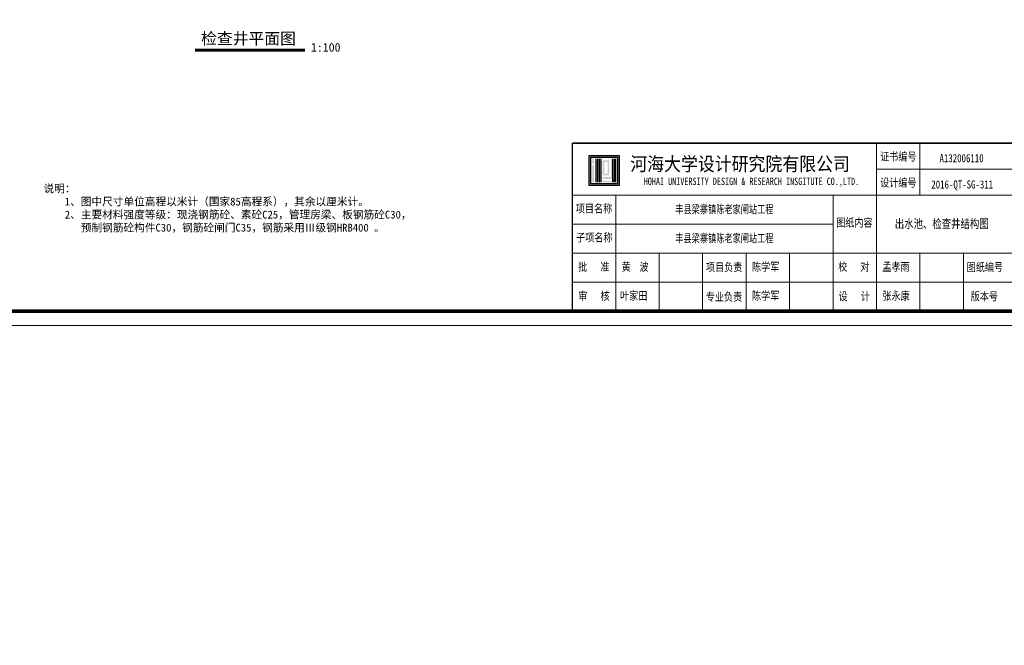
# Model space of a CAD drawing. Extents: x -13074 to 1448651, y 3648755 to 8081248.
# Tile 89 of 173: x 560234 to 560574, y 3858375 to 3858591. Entities that reach past the tile are written whole.
import ezdxf

# ---------------------------------------------------------------- set-up
doc = ezdxf.new("R2010")
doc.units = 0
doc.header["$PDMODE"] = 32
doc.header["$PDSIZE"] = 0.2
doc.layers.get('0').update_dxf_attribs({"linetype": 'CONTINUOUS'})
doc.layers.get('Defpoints').update_dxf_attribs({"linetype": 'CONTINUOUS'})
for name, color, linetype, lineweight in [('0.13填充', 8, 'CONTINUOUS', 9), ('SHEET', 1, 'CONTINUOUS', 15), ('文字', 7, 'CONTINUOUS', 15)]:
    doc.layers.add(name, color=color, linetype=linetype, lineweight=lineweight)
doc.layers.add('HOHAITK', color=7, linetype='CONTINUOUS')
doc.layers.add('PUB_DIM', color=3, linetype='CONTINUOUS')
doc.styles.add('-仿宋_GB2312', font='FangSong_GB2312.ttf')
doc.styles.add('FHZ', font='FangSong_GB2312.ttf', dxfattribs={"width": 0.707, "height": 300})
doc.styles.add('HOHAITK', font='simhei.ttf')
doc.styles.add('TSSD_Dimension', font='tssdeng.shx', dxfattribs={"width": 0.7, "bigfont": '1hztxt.shx'})
doc.dimstyles.new('TSSD_100_100', dxfattribs={"dimtxt": 300, "dimasz": 100, "dimexe": 100, "dimexo": 250, "dimgap": 100, "dimtad": 1, "dimdec": 0, "dimzin": 0, "dimdsep": 46, "dimtxsty": 'TSSD_Dimension', "dimblk": 'ARCHTICK', "dimcen": 0, "dimdle": 100, "dimclrt": 7, "dimadec": 0, "dimazin": 0, "dimtfac": 1, "dimtdec": 0, "dimtix": 1, "dimtmove": 2, "dimatfit": 3, "dimfxl": 1, "dimtolj": 1, "dimtzin": 0, "dimarcsym": 0})

# ---------------------------------------------------------------- blocks, each defined once
blk = doc.blocks.new('_ARCHTICK')
at = {"color": 0, "linetype": 'ByBlock', "const_width": 0.15}
blk.add_lwpolyline([(-0.5, -0.5), (0.5, 0.5)], dxfattribs=at)
blk = doc.blocks.new('*D1656')
at = {"layer": 'Defpoints', "color": 0, "lineweight": 13}
for p in [(795706, 267581), (795535, 266220), (795733, 266164), (795134, 265865), (795134, 265865)]:
    blk.add_point(p, dxfattribs=at)
at = {"layer": 'PUB_DIM', "color": 0, "lineweight": -2}
blk.add_arc((795134, 265865), 536, 26.5651, 71.5651, dxfattribs=at)
at = {"layer": 'PUB_DIM', "color": 0, "lineweight": -2, "xscale": 100, "yscale": 100, "zscale": 100}
for p, rotation in [((795303, 266373), 161.5650511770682), ((795614, 266104), 296.5650511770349)]:
    blk.add_blockref('_ARCHTICK', p, dxfattribs=dict(at, rotation=rotation))
blk = doc.blocks.new('123')
at = {"layer": 'PUB_DIM', "color": 7}
dim = blk.add_angular_dim_2l(base=(795535.2, 266220.4), line1=((795732.5, 266163.8), (795133.8, 265864.5)), line2=((795133.8, 265864.5), (795706, 267580.9)), text=' ', dimstyle='TSSD_100_100', dxfattribs=at)
dim.commit()
dim.dimension.update_dxf_attribs({"geometry": '*D1656', "text_midpoint": (426562.1, 722353.3)})

msp = doc.modelspace()

# ---------------------------------------------------------------- hatches: boundary and pattern name
at = {"layer": 'HOHAITK', "ltscale": 1000}
h = msp.add_hatch(color=7, dxfattribs=at)
h.paths.add_polyline_path([(560441.316, 3858533.849, 0.4142136), (560441.404, 3858533.937), (560441.404, 3858544.162, 0.4142136), (560441.316, 3858544.249), (560431.092, 3858544.249, 0.4142136), (560431.004, 3858544.162), (560431.004, 3858533.937, 0.4142136), (560431.092, 3858533.849)])
h.paths.add_polyline_path([(560431.582, 3858534.427), (560431.582, 3858543.672), (560440.826, 3858543.672), (560440.826, 3858534.427)], flags=16)
at = {"layer": 'HOHAITK'}
h = msp.add_hatch(color=7, dxfattribs=at)
h.paths.add_polyline_path([(560432.737, 3858543.094), (560432.16, 3858543.094), (560432.16, 3858542.516), (560432.737, 3858542.516)])
h.paths.add_polyline_path([(560432.737, 3858542.516), (560432.16, 3858542.516), (560432.16, 3858541.938), (560432.737, 3858541.938)])
h.paths.add_polyline_path([(560432.737, 3858541.938), (560432.16, 3858541.938), (560432.16, 3858541.36), (560432.737, 3858541.36)])
h.paths.add_polyline_path([(560432.737, 3858540.783), (560432.16, 3858540.783), (560432.16, 3858540.205), (560432.737, 3858540.205)])
h.paths.add_polyline_path([(560432.737, 3858540.205), (560432.16, 3858540.205), (560432.16, 3858539.627), (560432.737, 3858539.627)])
h.paths.add_polyline_path([(560432.737, 3858539.627), (560432.16, 3858539.627), (560432.16, 3858539.049), (560432.737, 3858539.049)])
h.paths.add_polyline_path([(560432.737, 3858539.049), (560432.16, 3858539.049), (560432.16, 3858538.472), (560432.737, 3858538.472)])
h.paths.add_polyline_path([(560432.737, 3858538.472), (560432.16, 3858538.472), (560432.16, 3858537.894), (560432.737, 3858537.894)])
h.paths.add_polyline_path([(560432.737, 3858537.894), (560432.16, 3858537.894), (560432.16, 3858537.316), (560432.737, 3858537.316)])
h.paths.add_polyline_path([(560432.737, 3858537.316), (560432.16, 3858537.316), (560432.16, 3858536.738), (560432.737, 3858536.738)])
h.paths.add_polyline_path([(560432.737, 3858536.738), (560432.16, 3858536.738), (560432.16, 3858536.16), (560432.737, 3858536.16)])
h.paths.add_polyline_path([(560432.737, 3858536.16), (560432.16, 3858536.16), (560432.16, 3858535.583), (560432.737, 3858535.583)])
h.paths.add_polyline_path([(560432.737, 3858535.583), (560432.16, 3858535.583), (560432.16, 3858535.005), (560432.737, 3858535.005)])
h = msp.add_hatch(color=7, dxfattribs=at)
h.paths.add_polyline_path([(560433.893, 3858543.094), (560433.315, 3858543.094), (560433.315, 3858542.516), (560433.893, 3858542.516)])
h.paths.add_polyline_path([(560433.893, 3858542.516), (560433.315, 3858542.516), (560433.315, 3858541.938), (560433.893, 3858541.938)])
h.paths.add_polyline_path([(560433.893, 3858541.938), (560433.315, 3858541.938), (560433.315, 3858541.36), (560433.893, 3858541.36)])
h.paths.add_polyline_path([(560433.893, 3858541.36), (560433.315, 3858541.36), (560433.315, 3858540.783), (560433.893, 3858540.783)])
h.paths.add_polyline_path([(560433.893, 3858540.783), (560433.315, 3858540.783), (560433.315, 3858540.205), (560433.893, 3858540.205)])
h.paths.add_polyline_path([(560433.893, 3858540.205), (560433.315, 3858540.205), (560433.315, 3858539.627), (560433.893, 3858539.627)])
h.paths.add_polyline_path([(560433.893, 3858539.627), (560433.315, 3858539.627), (560433.315, 3858539.049), (560433.893, 3858539.049)])
h.paths.add_polyline_path([(560433.893, 3858539.049), (560433.315, 3858539.049), (560433.315, 3858538.472), (560433.893, 3858538.472)])
h.paths.add_polyline_path([(560433.893, 3858538.472), (560433.315, 3858538.472), (560433.315, 3858537.894), (560433.893, 3858537.894)])
h.paths.add_polyline_path([(560433.893, 3858537.894), (560433.315, 3858537.894), (560433.315, 3858537.316), (560433.893, 3858537.316)])
h.paths.add_polyline_path([(560433.893, 3858537.316), (560433.315, 3858537.316), (560433.315, 3858536.738), (560433.893, 3858536.738)])
h.paths.add_polyline_path([(560433.893, 3858536.738), (560433.315, 3858536.738), (560433.315, 3858536.16), (560433.893, 3858536.16)])
h.paths.add_polyline_path([(560433.893, 3858536.16), (560433.315, 3858536.16), (560433.315, 3858535.583), (560433.893, 3858535.583)])
h.paths.add_polyline_path([(560433.893, 3858535.583), (560433.315, 3858535.583), (560433.315, 3858535.005), (560433.893, 3858535.005)])
h = msp.add_hatch(color=7, dxfattribs=at)
h.paths.add_polyline_path([(560434.471, 3858539.627), (560433.893, 3858539.627), (560433.893, 3858539.049), (560434.471, 3858539.049)])
h.paths.add_polyline_path([(560435.048, 3858539.627), (560434.471, 3858539.627), (560434.471, 3858539.049), (560435.048, 3858539.049)])
h.paths.add_polyline_path([(560435.048, 3858540.205), (560434.471, 3858540.205), (560434.471, 3858539.627), (560435.048, 3858539.627)])
h.paths.add_polyline_path([(560435.048, 3858540.783), (560434.471, 3858540.783), (560434.471, 3858540.205), (560435.048, 3858540.205)])
h.paths.add_polyline_path([(560435.048, 3858541.36), (560434.471, 3858541.36), (560434.471, 3858540.783), (560435.048, 3858540.783)])
h.paths.add_polyline_path([(560435.048, 3858541.938), (560434.471, 3858541.938), (560434.471, 3858541.36), (560435.048, 3858541.36)])
h.paths.add_polyline_path([(560435.048, 3858542.516), (560434.471, 3858542.516), (560434.471, 3858541.938), (560435.048, 3858541.938)])
h.paths.add_polyline_path([(560435.048, 3858543.094), (560434.471, 3858543.094), (560434.471, 3858542.516), (560435.048, 3858542.516)])
h.paths.add_polyline_path([(560435.048, 3858539.049), (560434.471, 3858539.049), (560434.471, 3858538.472), (560435.048, 3858538.472)])
h.paths.add_polyline_path([(560435.048, 3858538.472), (560434.471, 3858538.472), (560434.471, 3858537.894), (560435.048, 3858537.894)])
h.paths.add_polyline_path([(560435.048, 3858537.894), (560434.471, 3858537.894), (560434.471, 3858537.316), (560435.048, 3858537.316)])
h.paths.add_polyline_path([(560435.048, 3858537.316), (560434.471, 3858537.316), (560434.471, 3858536.738), (560435.048, 3858536.738)])
h.paths.add_polyline_path([(560435.048, 3858536.738), (560434.471, 3858536.738), (560434.471, 3858536.16), (560435.048, 3858536.16)])
h.paths.add_polyline_path([(560435.048, 3858536.16), (560434.471, 3858536.16), (560434.471, 3858535.583), (560435.048, 3858535.583)])
h.paths.add_polyline_path([(560435.048, 3858535.583), (560434.471, 3858535.583), (560434.471, 3858535.005), (560435.048, 3858535.005)])
h = msp.add_hatch(color=7, dxfattribs=at)
h.paths.add_polyline_path([(560436.204, 3858536.738), (560435.626, 3858536.738), (560435.626, 3858536.16), (560436.204, 3858536.16)])
h.paths.add_polyline_path([(560436.782, 3858536.738), (560436.204, 3858536.738), (560436.204, 3858536.16), (560436.782, 3858536.16)])
h.paths.add_polyline_path([(560437.36, 3858536.738), (560436.782, 3858536.738), (560436.782, 3858536.16), (560437.36, 3858536.16)])
h.paths.add_polyline_path([(560437.937, 3858536.738), (560437.36, 3858536.738), (560437.36, 3858536.16), (560437.937, 3858536.16)])
h.paths.add_polyline_path([(560438.515, 3858536.738), (560437.937, 3858536.738), (560437.937, 3858536.16), (560438.515, 3858536.16)])
h.paths.add_polyline_path([(560439.093, 3858536.738), (560438.515, 3858536.738), (560438.515, 3858536.16), (560439.093, 3858536.16)])
h.paths.add_polyline_path([(560439.093, 3858537.316), (560438.515, 3858537.316), (560438.515, 3858536.738), (560439.093, 3858536.738)])
h.paths.add_polyline_path([(560439.093, 3858537.894), (560438.515, 3858537.894), (560438.515, 3858537.316), (560439.093, 3858537.316)])
h.paths.add_polyline_path([(560439.093, 3858538.472), (560438.515, 3858538.472), (560438.515, 3858537.894), (560439.093, 3858537.894)])
h.paths.add_polyline_path([(560439.093, 3858539.049), (560438.515, 3858539.049), (560438.515, 3858538.472), (560439.093, 3858538.472)])
h.paths.add_polyline_path([(560439.093, 3858539.627), (560438.515, 3858539.627), (560438.515, 3858539.049), (560439.093, 3858539.049)])
h.paths.add_polyline_path([(560439.093, 3858540.205), (560438.515, 3858540.205), (560438.515, 3858539.627), (560439.093, 3858539.627)])
h.paths.add_polyline_path([(560439.093, 3858540.783), (560438.515, 3858540.783), (560438.515, 3858540.205), (560439.093, 3858540.205)])
h.paths.add_polyline_path([(560439.093, 3858541.36), (560438.515, 3858541.36), (560438.515, 3858540.783), (560439.093, 3858540.783)])
h.paths.add_polyline_path([(560439.093, 3858541.938), (560438.515, 3858541.938), (560438.515, 3858541.36), (560439.093, 3858541.36)])
h.paths.add_polyline_path([(560439.093, 3858542.516), (560438.515, 3858542.516), (560438.515, 3858541.938), (560439.093, 3858541.938)])
h.paths.add_polyline_path([(560439.093, 3858543.094), (560438.515, 3858543.094), (560438.515, 3858542.516), (560439.093, 3858542.516)])
h.paths.add_polyline_path([(560436.204, 3858535.583), (560435.626, 3858535.583), (560435.626, 3858535.005), (560436.204, 3858535.005)])
h.paths.add_polyline_path([(560436.782, 3858535.583), (560436.204, 3858535.583), (560436.204, 3858535.005), (560436.782, 3858535.005)])
h.paths.add_polyline_path([(560437.36, 3858535.583), (560436.782, 3858535.583), (560436.782, 3858535.005), (560437.36, 3858535.005)])
h.paths.add_polyline_path([(560437.937, 3858535.583), (560437.36, 3858535.583), (560437.36, 3858535.005), (560437.937, 3858535.005)])
h.paths.add_polyline_path([(560438.515, 3858535.583), (560437.937, 3858535.583), (560437.937, 3858535.005), (560438.515, 3858535.005)])
h.paths.add_polyline_path([(560439.093, 3858535.583), (560438.515, 3858535.583), (560438.515, 3858535.005), (560439.093, 3858535.005)])
h.paths.add_polyline_path([(560439.671, 3858535.583), (560439.093, 3858535.583), (560439.093, 3858535.005), (560439.671, 3858535.005)])
h.paths.add_polyline_path([(560440.248, 3858535.583), (560439.671, 3858535.583), (560439.671, 3858535.005), (560440.248, 3858535.005)])
h.paths.add_polyline_path([(560440.248, 3858536.16), (560439.671, 3858536.16), (560439.671, 3858535.583), (560440.248, 3858535.583)])
h.paths.add_polyline_path([(560440.248, 3858536.738), (560439.671, 3858536.738), (560439.671, 3858536.16), (560440.248, 3858536.16)])
h.paths.add_polyline_path([(560440.248, 3858537.316), (560439.671, 3858537.316), (560439.671, 3858536.738), (560440.248, 3858536.738)])
h.paths.add_polyline_path([(560440.248, 3858537.894), (560439.671, 3858537.894), (560439.671, 3858537.316), (560440.248, 3858537.316)])
h.paths.add_polyline_path([(560440.248, 3858538.472), (560439.671, 3858538.472), (560439.671, 3858537.894), (560440.248, 3858537.894)])
h.paths.add_polyline_path([(560440.248, 3858539.049), (560439.671, 3858539.049), (560439.671, 3858538.472), (560440.248, 3858538.472)])
h.paths.add_polyline_path([(560440.248, 3858539.627), (560439.671, 3858539.627), (560439.671, 3858539.049), (560440.248, 3858539.049)])
h.paths.add_polyline_path([(560440.248, 3858540.205), (560439.671, 3858540.205), (560439.671, 3858539.627), (560440.248, 3858539.627)])
h.paths.add_polyline_path([(560440.248, 3858540.783), (560439.671, 3858540.783), (560439.671, 3858540.205), (560440.248, 3858540.205)])
h.paths.add_polyline_path([(560440.248, 3858541.36), (560439.671, 3858541.36), (560439.671, 3858540.783), (560440.248, 3858540.783)])
h.paths.add_polyline_path([(560440.248, 3858541.938), (560439.671, 3858541.938), (560439.671, 3858541.36), (560440.248, 3858541.36)])
h.paths.add_polyline_path([(560440.248, 3858542.516), (560439.671, 3858542.516), (560439.671, 3858541.938), (560440.248, 3858541.938)])
h.paths.add_polyline_path([(560440.248, 3858543.094), (560439.671, 3858543.094), (560439.671, 3858542.516), (560440.248, 3858542.516)])
h = msp.add_hatch(color=7, dxfattribs=at)
h.paths.add_polyline_path([(560436.204, 3858537.894), (560435.626, 3858537.894), (560435.626, 3858537.316), (560436.204, 3858537.316)])
h.paths.add_polyline_path([(560436.782, 3858537.894), (560436.204, 3858537.894), (560436.204, 3858537.316), (560436.782, 3858537.316)])
h.paths.add_polyline_path([(560437.36, 3858537.894), (560436.782, 3858537.894), (560436.782, 3858537.316), (560437.36, 3858537.316)])
h.paths.add_polyline_path([(560437.937, 3858537.894), (560437.36, 3858537.894), (560437.36, 3858537.316), (560437.937, 3858537.316)])
h.paths.add_polyline_path([(560437.937, 3858538.472), (560437.36, 3858538.472), (560437.36, 3858537.894), (560437.937, 3858537.894)])
h.paths.add_polyline_path([(560437.937, 3858539.049), (560437.36, 3858539.049), (560437.36, 3858538.472), (560437.937, 3858538.472)])
h.paths.add_polyline_path([(560437.937, 3858539.627), (560437.36, 3858539.627), (560437.36, 3858539.049), (560437.937, 3858539.049)])
h.paths.add_polyline_path([(560437.937, 3858540.205), (560437.36, 3858540.205), (560437.36, 3858539.627), (560437.937, 3858539.627)])
h.paths.add_polyline_path([(560437.937, 3858540.783), (560437.36, 3858540.783), (560437.36, 3858540.205), (560437.937, 3858540.205)])
h.paths.add_polyline_path([(560437.937, 3858541.36), (560437.36, 3858541.36), (560437.36, 3858540.783), (560437.937, 3858540.783)])
h.paths.add_polyline_path([(560437.937, 3858541.938), (560437.36, 3858541.938), (560437.36, 3858541.36), (560437.937, 3858541.36)])
h.paths.add_polyline_path([(560437.937, 3858542.516), (560437.36, 3858542.516), (560437.36, 3858541.938), (560437.937, 3858541.938)])
h.paths.add_polyline_path([(560437.36, 3858542.516), (560436.782, 3858542.516), (560436.782, 3858541.938), (560437.36, 3858541.938)])
h.paths.add_polyline_path([(560436.782, 3858542.516), (560436.204, 3858542.516), (560436.204, 3858541.938), (560436.782, 3858541.938)])
h.paths.add_polyline_path([(560436.204, 3858542.516), (560435.626, 3858542.516), (560435.626, 3858541.938), (560436.204, 3858541.938)])
h.paths.add_polyline_path([(560436.204, 3858541.938), (560435.626, 3858541.938), (560435.626, 3858541.36), (560436.204, 3858541.36)])
h.paths.add_polyline_path([(560436.204, 3858541.36), (560435.626, 3858541.36), (560435.626, 3858540.783), (560436.204, 3858540.783)])
h.paths.add_polyline_path([(560436.204, 3858540.783), (560435.626, 3858540.783), (560435.626, 3858540.205), (560436.204, 3858540.205)])
h.paths.add_polyline_path([(560436.204, 3858540.205), (560435.626, 3858540.205), (560435.626, 3858539.627), (560436.204, 3858539.627)])
h.paths.add_polyline_path([(560436.204, 3858539.627), (560435.626, 3858539.627), (560435.626, 3858539.049), (560436.204, 3858539.049)])
h.paths.add_polyline_path([(560436.204, 3858539.049), (560435.626, 3858539.049), (560435.626, 3858538.472), (560436.204, 3858538.472)])
h.paths.add_polyline_path([(560436.204, 3858538.472), (560435.626, 3858538.472), (560435.626, 3858537.894), (560436.204, 3858537.894)])
msp.add_hatch(color=7, dxfattribs=at).paths.add_polyline_path([(560439.671, 3858536.16), (560439.093, 3858536.16), (560439.093, 3858535.583), (560439.671, 3858535.583)])

# ---------------------------------------------------------------- linework, layer by layer
at = {"layer": '0.13填充', "lineweight": 40, "ltscale": 0.005}
msp.add_line((560294.988, 3858580.826), (560332.844, 3858580.826), dxfattribs=at)
at = {"layer": '0.13填充', "ltscale": 0.005}
msp.add_line((560294.988, 3858580.278), (560332.882, 3858580.278), dxfattribs=at)
at = {"layer": 'HOHAITK', "color": 7}
for p, q in [((560433.315, 3858543.094), (560433.315, 3858535.005)), ((560433.893, 3858543.094), (560433.893, 3858535.005)), ((560434.471, 3858543.094), (560434.471, 3858535.005)), ((560435.048, 3858543.094), (560435.048, 3858535.005)), ((560439.093, 3858543.094), (560439.093, 3858535.005)), ((560439.671, 3858543.094), (560439.671, 3858535.005)), ((560440.248, 3858535.005), (560440.248, 3858543.094))]:
    msp.add_line(p, q, dxfattribs=at)
for points in [[(560431.092, 3858544.249), (560441.316, 3858544.249, -0.4142136), (560441.404, 3858544.162), (560441.404, 3858533.937, -0.4142136), (560441.316, 3858533.849), (560431.092, 3858533.849, -0.4142136), (560431.004, 3858533.937), (560431.004, 3858544.162, -0.4142136)], [(560431.669, 3858543.672), (560440.739, 3858543.672, -0.4142136), (560440.826, 3858543.584), (560440.826, 3858534.515, -0.4142136), (560440.739, 3858534.427), (560431.669, 3858534.427, -0.4142136), (560431.582, 3858534.515), (560431.582, 3858543.584, -0.4142136)]]:
    msp.add_lwpolyline(points, format="xyb", close=True, dxfattribs=at)
at = {"layer": 'SHEET', "color": 7}
for p, q in [((560530.179, 3858530.489), (560530.179, 3858548.489)), ((560545.179, 3858530.489), (560545.179, 3858548.489)), ((560605.179, 3858539.489), (560530.179, 3858539.489)), ((560425.18, 3858530.489), (560605.179, 3858530.489)), ((560425.18, 3858490.489), (560425.18, 3858530.489)), ((560425.18, 3858530.489), (560500.179, 3858530.489)), ((560440.18, 3858490.489), (560440.18, 3858530.489)), ((560515.179, 3858490.489), (560515.179, 3858530.489)), ((560530.179, 3858490.489), (560530.179, 3858530.489)), ((560425.18, 3858520.489), (560515.179, 3858520.489)), ((560425.18, 3858510.489), (560605.179, 3858510.489)), ((560455.18, 3858490.489), (560455.18, 3858510.489)), ((560470.18, 3858490.489), (560470.18, 3858510.489)), ((560485.179, 3858490.489), (560485.179, 3858510.489)), ((560500.179, 3858490.489), (560500.179, 3858510.489)), ((560545.179, 3858490.489), (560545.179, 3858510.489)), ((560560.179, 3858490.489), (560560.179, 3858510.489)), ((560425.18, 3858500.489), (560605.179, 3858500.489))]:
    msp.add_line(p, q, dxfattribs=at)
msp.add_lwpolyline([(560610.179, 3858485.489), (560190.18, 3858485.489), (560190.18, 3858782.489), (560610.179, 3858782.489)], close=True, dxfattribs=at)
at = {"layer": 'SHEET', "color": 7, "const_width": 1.2}
msp.add_lwpolyline([(560215.18, 3858777.489), (560605.179, 3858777.489), (560605.179, 3858490.489), (560215.18, 3858490.489)], close=True, dxfattribs=at)
at = {"layer": 'SHEET', "color": 7, "const_width": 0.5}
for points in [[(560425.18, 3858490.489), (560425.18, 3858548.489)], [(560425.18, 3858548.489), (560605.179, 3858548.489)]]:
    msp.add_lwpolyline(points, dxfattribs=at)

# ---------------------------------------------------------------- block references
at = {"linetype": 'Continuous', "lineweight": 13, "xscale": 0.01000000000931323, "yscale": 0.009999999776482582, "zscale": 0.01}
msp.add_blockref('123', (552983.124, 3855442.078), dxfattribs=at)

# ---------------------------------------------------------------- texts
at = {"color": 7, "insert": (560552.679, 3858520.489), "char_height": 3.08571, "width": 44.99997, "attachment_point": 5, "style": 'FHZ'}
msp.add_mtext('{\\W0.75;出水池、检查井结构图}', dxfattribs=at)
at = {"layer": 'HOHAITK', "color": 7, "style": 'HOHAITK'}
for s, height, width, p in [('河海大学设计研究院有限公司', 4.75, 0.9, (560445.187, 3858538.942)), ('HOHAI UNIVERSITY DESIGN & RESEARCH INSGITUTE CO.,LTD.', 2.5, 0.75, (560449.837, 3858534.051))]:
    msp.add_text(s, height=height, dxfattribs=dict(at, width=width)).set_placement(p)
at = {"layer": 'SHEET', "color": 7, "style": 'FHZ', "width": 0.8}
for s, p in [('证书编号', (560531.427, 3858542.435)), ('A132006110', (560551.912, 3858541.901)), ('设计编号', (560531.432, 3858533.435)), ('项目名称', (560426.415, 3858524.499)), ('图纸内容', (560516.269, 3858519.641)), ('子项名称', (560426.519, 3858514.499)), ('批   准', (560427.209, 3858504.387)), ('黄  波', (560442.209, 3858504.387)), ('项目负责', (560471.338, 3858504.258)), ('陈学军', (560487.209, 3858504.387)), ('校   对', (560516.948, 3858504.451)), ('孟孝雨', (560532.209, 3858504.387)), ('图纸编号', (560561.302, 3858504.28)), ('审   核', (560427.244, 3858494.322)), ('叶家田', (560441.692, 3858494.387)), ('专业负责', (560471.266, 3858494.023)), ('陈学军', (560487.209, 3858494.387)), ('设   计', (560517.066, 3858494.211)), ('张永康', (560532.209, 3858494.387)), ('版本号', (560562.684, 3858494.209))]:
    msp.add_text(s, height=2.8, dxfattribs=at).set_placement(p)
at = {"layer": 'SHEET', "color": 1, "style": 'FHZ', "width": 0.8}
msp.add_text('2016-QT-SG-311', height=2.8, dxfattribs=at).set_placement((560549.082, 3858532.825))
at = {"layer": 'SHEET', "color": 7, "char_height": 2.8, "width": 74.99994, "attachment_point": 5, "style": 'FHZ'}
for insert in [(560477.679, 3858525.489), (560477.679, 3858515.489)]:
    msp.add_mtext('{\\W0.72;丰县梁寨镇陈老家闸站工程}', dxfattribs=dict(at, insert=insert))
at = {"layer": '文字', "color": 7, "attachment_point": 1, "style": '-仿宋_GB2312'}
for s, insert, char_height, width in [('检查井平面图', (560297.074, 3858586.592), 4, 55.44961), ('1:100', (560335.003, 3858583.048), 3, 10.28955), ('说明：\\P    1、图中尺寸单位高程以米计（国家85高程系），其余以厘米计。\\P    2、主要材料强度等级：现浇钢筋砼、素砼C25，管理房梁、板钢筋砼C30，\\P       预制钢筋砼构件C30，钢筋砼闸门C35，钢筋采用Ⅲ级钢HRB400 。', (560242.709, 3858534.164), 2.7, 1460.56876)]:
    msp.add_mtext(s, dxfattribs=dict(at, insert=insert, char_height=char_height, width=width))

doc.saveas('drawing.dxf')
